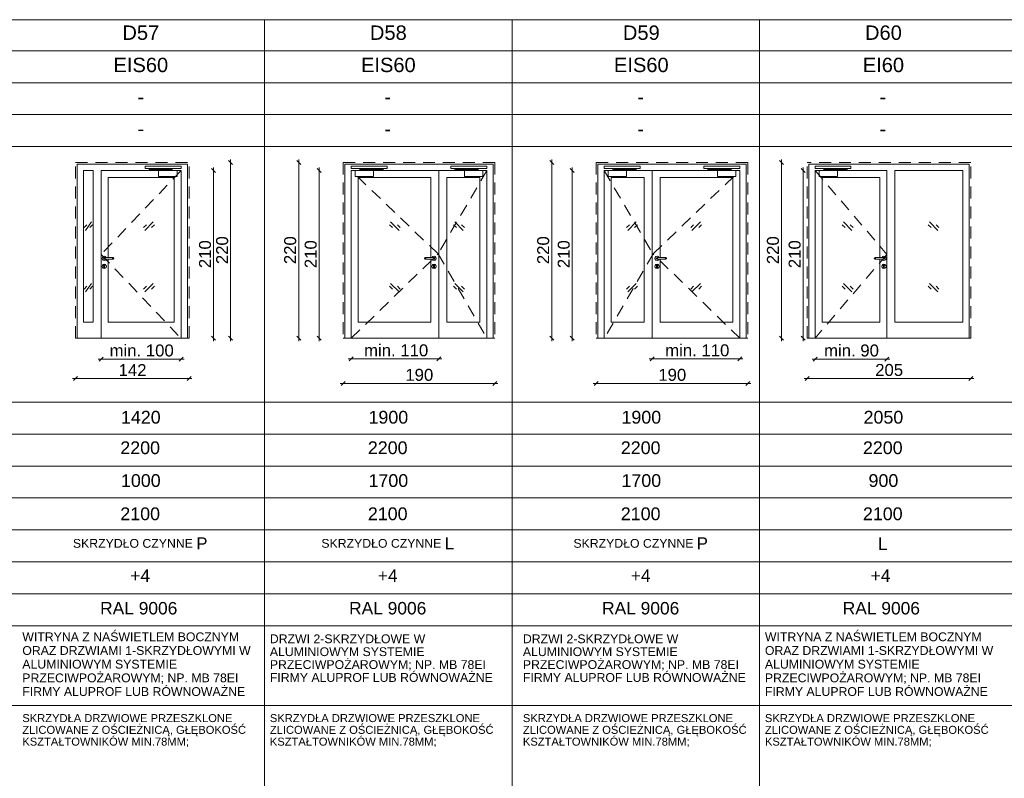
# Paper-space layout 'A-57 ZESTAWIENIE STOLARKI PROJEKTOWANEJ' of a CAD drawing. Header units: millimetres. Extents: x 0 to 900, y 0 to 1010.
# Tile 30 of 63: x 115 to 238, y 506 to 601. Entities that reach past the tile are written whole.
import ezdxf
from ezdxf.xclip import XClip

# ---------------------------------------------------------------- set-up
doc = ezdxf.new("R2010")
doc.units = ezdxf.units.MM
doc.header["$MEASUREMENT"] = 0
doc.header["$XCLIPFRAME"] = 0
doc.linetypes.add('LINIE_3', pattern=[25, 15, -10])
doc.linetypes.add('Przer. długie kreski', pattern=[2.5, 1.5, -1])
doc.layers.add('0_Nr_pióra__1', color=7, linetype='Continuous', lineweight=20)
for name, color, linetype, lineweight, true_color in [('0_Nr_pióra__30', 7, 'Continuous', 5, 0x878787), ('0_Nr_pióra__7', 7, 'Continuous', 18, 0x171717), ('0_Nr_pióra__8', 7, 'Continuous', 13, 0x4c4c4c), ('0_Nr_pióra__94', 7, 'Continuous', 5, 0x3b3b3b)]:
    doc.layers.add(name, color=color, linetype=linetype, lineweight=lineweight, true_color=true_color)
doc.layers.add('A_podrys', color=7, linetype='Continuous')
doc.styles.add('STYL_AUTOMATYCZNY_1', font='arial.ttf')

# ---------------------------------------------------------------- blocks, each defined once
blk = doc.blocks.new('Rysunek_1_1', base_point=(-2089.9, -1946.74))
at = {"layer": '0_Nr_pióra__1', "color": 7, "linetype": 'Continuous', "lineweight": 20}
for p, q in [((141.35, 582.97), (141.35, 583.34)), ((149.87, 582.97), (149.87, 583.34)), ((181.56, 582.97), (181.56, 583.34)), ((210.33, 582.97), (210.33, 583.34)), ((139.46, 581.72), (138.96, 582.22)), ((139.21, 581.97), (139.21, 582.34)), ((141.6, 582.72), (141.1, 583.22)), ((141.35, 560.97), (141.35, 582.97)), ((150.12, 582.72), (149.62, 583.22)), ((149.87, 560.97), (149.87, 582.97)), ((152.69, 581.72), (152.19, 582.22)), ((152.44, 581.97), (152.44, 582.34)), ((181.81, 582.72), (181.31, 583.22)), ((181.56, 560.97), (181.56, 582.97)), ((184.38, 581.72), (183.88, 582.22)), ((184.13, 581.97), (184.13, 582.34)), ((210.58, 582.72), (210.08, 583.22)), ((210.33, 560.97), (210.33, 582.97)), ((213.3, 581.72), (212.8, 582.22)), ((213.05, 581.97), (213.05, 582.34)), ((139.21, 560.97), (139.21, 581.97)), ((152.44, 560.97), (152.44, 581.97)), ((184.13, 560.97), (184.13, 581.97)), ((213.05, 560.97), (213.05, 581.97)), ((138.96, 561.22), (139.46, 560.72)), ((141.1, 561.22), (141.6, 560.72)), ((149.62, 561.22), (150.12, 560.72)), ((152.19, 561.22), (152.69, 560.72)), ((181.31, 561.22), (181.81, 560.72)), ((183.88, 561.22), (184.38, 560.72)), ((210.08, 561.22), (210.58, 560.72)), ((212.8, 561.22), (213.3, 560.72)), ((139.21, 560.59), (139.21, 560.97)), ((141.35, 560.59), (141.35, 560.97)), ((149.87, 560.59), (149.87, 560.97)), ((152.44, 560.59), (152.44, 560.97)), ((181.56, 560.59), (181.56, 560.97)), ((184.13, 560.59), (184.13, 560.97)), ((210.33, 560.59), (210.33, 560.97)), ((213.05, 560.59), (213.05, 560.97)), ((125.39, 558.62), (124.89, 558.12)), ((134.89, 558.12), (135.39, 558.62)), ((156.69, 558.64), (156.19, 558.14)), ((167.17, 558.14), (167.67, 558.64)), ((194.4, 558.64), (193.9, 558.14)), ((204.88, 558.14), (205.38, 558.64)), ((214.79, 558.62), (214.29, 558.12)), ((223.29, 558.12), (223.79, 558.62)), ((124.76, 558.37), (125.14, 558.37)), ((125.14, 558.37), (135.14, 558.37)), ((135.14, 558.37), (135.51, 558.37)), ((156.44, 558.39), (156.07, 558.39)), ((167.42, 558.39), (156.44, 558.39)), ((167.8, 558.39), (167.42, 558.39)), ((193.77, 558.39), (194.15, 558.39)), ((194.15, 558.39), (205.13, 558.39)), ((205.13, 558.39), (205.5, 558.39)), ((214.54, 558.37), (214.16, 558.37)), ((223.54, 558.37), (214.54, 558.37)), ((223.91, 558.37), (223.54, 558.37)), ((122.19, 556.18), (121.69, 555.68)), ((135.89, 555.68), (136.39, 556.18)), ((213.79, 556.18), (213.29, 555.68)), ((233.79, 555.68), (234.29, 556.18)), ((121.56, 555.93), (121.94, 555.93)), ((121.94, 555.93), (136.14, 555.93)), ((136.14, 555.93), (136.51, 555.93)), ((155.44, 555.32), (155.07, 555.32)), ((155.69, 555.57), (155.19, 555.07)), ((174.44, 555.32), (155.44, 555.32)), ((174.19, 555.07), (174.69, 555.57)), ((174.82, 555.32), (174.44, 555.32)), ((186.75, 555.32), (187.13, 555.32)), ((187.38, 555.57), (186.88, 555.07)), ((187.13, 555.32), (206.13, 555.32)), ((205.88, 555.07), (206.38, 555.57)), ((206.13, 555.32), (206.5, 555.32)), ((213.16, 555.93), (213.54, 555.93)), ((213.54, 555.93), (234.04, 555.93)), ((234.04, 555.93), (234.41, 555.93))]:
    blk.add_line(p, q, dxfattribs=at)
at = {"layer": '0_Nr_pióra__30', "color": 252, "linetype": 'Przer. długie kreski', "lineweight": 5, "true_color": 0x878787}
for p, q in [((121.94, 582.97), (136.14, 582.97)), ((121.94, 560.97), (121.94, 582.97)), ((136.14, 560.97), (136.14, 582.97)), ((174.44, 582.97), (155.44, 582.97)), ((155.44, 582.97), (155.44, 560.97)), ((174.44, 582.97), (174.44, 560.97)), ((187.13, 582.97), (206.13, 582.97)), ((187.13, 582.97), (187.13, 560.97)), ((206.13, 582.97), (206.13, 560.97)), ((234.04, 582.97), (213.54, 582.97)), ((213.54, 560.97), (213.54, 582.97)), ((234.04, 560.97), (234.04, 582.97)), ((135.14, 581.97), (125.14, 571.47)), ((167.32, 571.53), (156.44, 581.97)), ((173.44, 581.97), (167.32, 571.53)), ((188.13, 581.97), (194.25, 571.53)), ((194.25, 571.53), (205.13, 581.97)), ((214.54, 581.97), (223.54, 571.47)), ((125.14, 571.47), (135.14, 560.97)), ((156.44, 560.97), (167.32, 571.53)), ((167.32, 571.53), (173.44, 560.97)), ((194.25, 571.53), (188.13, 560.97)), ((205.13, 560.97), (194.25, 571.53)), ((223.54, 571.47), (214.54, 560.97))]:
    blk.add_line(p, q, dxfattribs=at)
at = {"layer": '0_Nr_pióra__30', "color": 252, "linetype": 'Continuous', "lineweight": 5, "true_color": 0x878787}
for p, q in [((122.14, 582.77), (135.94, 582.77)), ((122.14, 560.97), (122.14, 582.77)), ((135.94, 560.97), (135.94, 582.77)), ((174.24, 582.77), (155.64, 582.77)), ((155.64, 582.77), (155.64, 560.97)), ((174.24, 582.77), (174.24, 560.97)), ((187.33, 582.77), (205.93, 582.77)), ((187.33, 582.77), (187.33, 560.97)), ((205.93, 582.77), (205.93, 560.97)), ((233.84, 582.77), (213.74, 582.77)), ((213.74, 560.97), (213.74, 582.77)), ((233.84, 560.97), (233.84, 582.77)), ((122.94, 562.97), (122.94, 581.97)), ((124.14, 581.97), (122.94, 581.97)), ((124.14, 562.97), (124.14, 581.97)), ((125.14, 581.97), (125.14, 560.97)), ((135.14, 581.97), (125.14, 581.97)), ((126.02, 581.09), (126.02, 571.07)), ((134.26, 581.09), (126.02, 581.09)), ((134.26, 562.97), (134.26, 581.09)), ((135.14, 560.97), (135.14, 581.97)), ((156.44, 581.97), (173.44, 581.97)), ((156.44, 581.97), (156.44, 560.97)), ((157.32, 562.97), (157.32, 581.09)), ((157.32, 581.09), (166.42, 581.09)), ((166.42, 581.09), (166.42, 571.07)), ((167.42, 560.97), (167.42, 581.97)), ((168.42, 581.09), (168.42, 562.97)), ((172.56, 581.09), (168.42, 581.09)), ((172.56, 562.97), (172.56, 581.09)), ((173.44, 581.97), (173.44, 560.97)), ((188.13, 581.97), (188.13, 560.97)), ((205.13, 581.97), (188.13, 581.97)), ((189.01, 562.97), (189.01, 581.09)), ((189.01, 581.09), (193.15, 581.09)), ((193.15, 581.09), (193.15, 562.97)), ((194.15, 560.97), (194.15, 581.97)), ((195.15, 581.09), (195.15, 571.07)), ((204.25, 581.09), (195.15, 581.09)), ((204.25, 562.97), (204.25, 581.09)), ((205.13, 581.97), (205.13, 560.97)), ((214.54, 560.97), (214.54, 581.97)), ((214.54, 581.97), (223.54, 581.97)), ((215.42, 562.97), (215.42, 581.09)), ((215.42, 581.09), (222.66, 581.09)), ((222.66, 581.09), (222.66, 571.07)), ((223.54, 581.97), (223.54, 560.97)), ((224.54, 562.97), (224.54, 581.97)), ((224.54, 581.97), (233.04, 581.97)), ((233.04, 562.97), (233.04, 581.97)), ((123.01, 574.83), (123.36, 575.18)), ((123.16, 574.47), (123.92, 575.53)), ((123.71, 574.83), (124.06, 575.18)), ((130.45, 574.83), (130.8, 575.18)), ((130.59, 574.47), (131.65, 575.53)), ((131.45, 574.83), (131.8, 575.18)), ((161.6, 574.83), (161.24, 575.18)), ((162.45, 574.47), (161.39, 575.53)), ((162.6, 574.83), (162.24, 575.18)), ((169.63, 574.83), (169.27, 575.18)), ((170.48, 574.47), (169.42, 575.53)), ((170.63, 574.83), (170.27, 575.18)), ((190.94, 574.83), (191.3, 575.18)), ((191.09, 574.47), (192.15, 575.53)), ((191.94, 574.83), (192.3, 575.18)), ((198.97, 574.83), (199.33, 575.18)), ((199.12, 574.47), (200.18, 575.53)), ((199.97, 574.83), (200.33, 575.18)), ((218.31, 574.83), (217.95, 575.18)), ((219.16, 574.47), (218.1, 575.53)), ((219.31, 574.83), (218.95, 575.18)), ((229.06, 574.83), (228.71, 575.18)), ((229.92, 574.47), (228.86, 575.53)), ((230.06, 574.83), (229.71, 575.18)), ((125.29, 571.1), (125.25, 570.97)), ((125.25, 570.97), (125.29, 570.83)), ((125.38, 571.2), (125.29, 571.1)), ((125.52, 571.24), (125.38, 571.2)), ((125.45, 571.04), (125.42, 570.97)), ((125.42, 570.97), (125.45, 570.9)), ((125.46, 571.04), (125.44, 570.97)), ((125.44, 570.97), (125.46, 570.9)), ((125.52, 571.07), (125.45, 571.04)), ((125.51, 571.04), (125.49, 570.97)), ((125.49, 570.97), (125.51, 570.9)), ((125.65, 571.2), (125.52, 571.24)), ((125.52, 571.07), (126.62, 571.07)), ((125.58, 571.04), (125.57, 570.97)), ((125.57, 570.97), (125.58, 570.9)), ((125.75, 571.1), (125.65, 571.2)), ((125.76, 571.07), (125.75, 571.1)), ((126.55, 571.04), (126.57, 570.97)), ((126.57, 570.97), (126.55, 570.9)), ((126.62, 571.07), (126.69, 571.04)), ((126.63, 571.04), (126.65, 570.97)), ((126.65, 570.97), (126.63, 570.9)), ((126.67, 571.04), (126.7, 570.97)), ((126.7, 570.97), (126.67, 570.9)), ((126.69, 571.04), (126.72, 570.97)), ((126.72, 570.97), (126.69, 570.9)), ((165.65, 571.04), (165.62, 570.97)), ((165.62, 570.97), (165.65, 570.9)), ((165.67, 571.04), (165.64, 570.97)), ((165.64, 570.97), (165.67, 570.9)), ((165.72, 571.07), (165.65, 571.04)), ((165.72, 571.04), (165.69, 570.97)), ((165.69, 570.97), (165.72, 570.9)), ((166.82, 571.07), (165.72, 571.07)), ((165.79, 571.04), (165.78, 570.97)), ((165.78, 570.97), (165.79, 570.9)), ((166.58, 571.07), (166.59, 571.1)), ((166.59, 571.1), (166.69, 571.2)), ((166.69, 571.2), (166.82, 571.24)), ((166.76, 571.04), (166.77, 570.97)), ((166.77, 570.97), (166.76, 570.9)), ((166.82, 571.24), (166.96, 571.2)), ((166.82, 571.07), (166.89, 571.04)), ((166.83, 571.04), (166.85, 570.97)), ((166.85, 570.97), (166.83, 570.9)), ((166.88, 571.04), (166.91, 570.97)), ((166.91, 570.97), (166.88, 570.9)), ((166.89, 571.04), (166.92, 570.97)), ((166.92, 570.97), (166.89, 570.9)), ((166.96, 571.2), (167.06, 571.1)), ((167.06, 571.1), (167.09, 570.97)), ((167.09, 570.97), (167.06, 570.83)), ((194.51, 571.1), (194.48, 570.97)), ((194.48, 570.97), (194.51, 570.83)), ((194.61, 571.2), (194.51, 571.1)), ((194.75, 571.24), (194.61, 571.2)), ((194.68, 571.04), (194.65, 570.97)), ((194.65, 570.97), (194.68, 570.9)), ((194.69, 571.04), (194.66, 570.97)), ((194.66, 570.97), (194.69, 570.9)), ((194.75, 571.07), (194.68, 571.04)), ((194.74, 571.04), (194.72, 570.97)), ((194.72, 570.97), (194.74, 570.9)), ((194.88, 571.2), (194.75, 571.24)), ((194.75, 571.07), (195.85, 571.07)), ((194.81, 571.04), (194.8, 570.97)), ((194.8, 570.97), (194.81, 570.9)), ((194.98, 571.1), (194.88, 571.2)), ((194.99, 571.07), (194.98, 571.1)), ((195.78, 571.04), (195.79, 570.97)), ((195.79, 570.97), (195.78, 570.9)), ((195.85, 571.07), (195.92, 571.04)), ((195.85, 571.04), (195.88, 570.97)), ((195.88, 570.97), (195.85, 570.9)), ((195.9, 571.04), (195.93, 570.97)), ((195.93, 570.97), (195.9, 570.9)), ((195.92, 571.04), (195.95, 570.97)), ((195.95, 570.97), (195.92, 570.9)), ((221.99, 571.04), (221.96, 570.97)), ((221.96, 570.97), (221.99, 570.9)), ((222, 571.04), (221.98, 570.97)), ((221.98, 570.97), (222, 570.9)), ((222.06, 571.07), (221.99, 571.04)), ((222.05, 571.04), (222.03, 570.97)), ((222.03, 570.97), (222.05, 570.9)), ((223.16, 571.07), (222.06, 571.07)), ((222.12, 571.04), (222.11, 570.97)), ((222.11, 570.97), (222.12, 570.9)), ((222.92, 571.07), (222.93, 571.1)), ((222.93, 571.1), (223.02, 571.2)), ((223.02, 571.2), (223.16, 571.24)), ((223.09, 571.04), (223.11, 570.97)), ((223.11, 570.97), (223.09, 570.9)), ((223.16, 571.24), (223.29, 571.2)), ((223.16, 571.07), (223.23, 571.04)), ((223.17, 571.04), (223.19, 570.97)), ((223.19, 570.97), (223.17, 570.9)), ((223.21, 571.04), (223.24, 570.97)), ((223.24, 570.97), (223.21, 570.9)), ((223.23, 571.04), (223.26, 570.97)), ((223.26, 570.97), (223.23, 570.9)), ((223.29, 571.2), (223.39, 571.1)), ((223.39, 571.1), (223.43, 570.97)), ((223.43, 570.97), (223.39, 570.83)), ((125.29, 570.1), (125.25, 569.97)), ((125.25, 569.97), (125.29, 569.83)), ((125.29, 570.83), (125.38, 570.73)), ((125.38, 570.2), (125.29, 570.1)), ((125.29, 569.83), (125.38, 569.73)), ((125.38, 570.73), (125.52, 570.7)), ((125.52, 570.24), (125.38, 570.2)), ((125.38, 569.73), (125.52, 569.7)), ((125.47, 570.12), (125.44, 570.06)), ((125.44, 570.06), (125.47, 570.01)), ((125.45, 570.9), (125.52, 570.87)), ((125.52, 570.14), (125.47, 570.12)), ((125.47, 569.84), (125.47, 570.01)), ((125.48, 569.81), (125.47, 569.84)), ((125.52, 569.79), (125.48, 569.81)), ((125.52, 570.87), (126.62, 570.87)), ((125.52, 570.7), (125.65, 570.73)), ((125.65, 570.2), (125.52, 570.24)), ((125.57, 570.12), (125.52, 570.14)), ((125.55, 569.81), (125.52, 569.79)), ((125.52, 569.7), (125.65, 569.73)), ((125.57, 569.84), (125.55, 569.81)), ((125.59, 570.06), (125.57, 570.12)), ((125.57, 570.01), (125.59, 570.06)), ((125.57, 570.01), (125.57, 569.84)), ((125.65, 570.73), (125.75, 570.83)), ((125.75, 570.1), (125.65, 570.2)), ((125.65, 569.73), (125.75, 569.83)), ((125.75, 570.83), (125.76, 570.87)), ((125.79, 569.97), (125.75, 570.1)), ((125.75, 569.83), (125.79, 569.97)), ((126.02, 570.87), (126.02, 562.97)), ((126.69, 570.9), (126.62, 570.87)), ((165.65, 570.9), (165.72, 570.87)), ((166.82, 570.87), (165.72, 570.87)), ((166.42, 570.87), (166.42, 562.97)), ((166.55, 569.97), (166.59, 570.1)), ((166.59, 569.83), (166.55, 569.97)), ((166.59, 570.83), (166.58, 570.87)), ((166.69, 570.73), (166.59, 570.83)), ((166.59, 570.1), (166.69, 570.2)), ((166.69, 569.73), (166.59, 569.83)), ((166.82, 570.7), (166.69, 570.73)), ((166.69, 570.2), (166.82, 570.24)), ((166.82, 569.7), (166.69, 569.73)), ((166.77, 570.12), (166.75, 570.06)), ((166.82, 570.14), (166.77, 570.12)), ((166.77, 569.84), (166.77, 570.01)), ((166.79, 569.81), (166.77, 569.84)), ((166.82, 569.79), (166.79, 569.81)), ((166.89, 570.9), (166.82, 570.87)), ((166.96, 570.73), (166.82, 570.7)), ((166.82, 570.24), (166.96, 570.2)), ((166.88, 570.12), (166.82, 570.14)), ((166.86, 569.81), (166.82, 569.79)), ((166.96, 569.73), (166.82, 569.7)), ((166.87, 569.84), (166.86, 569.81)), ((166.87, 570.01), (166.9, 570.06)), ((166.87, 570.01), (166.87, 569.84)), ((166.9, 570.06), (166.88, 570.12)), ((167.06, 570.83), (166.96, 570.73)), ((166.96, 570.2), (167.06, 570.1)), ((167.06, 569.83), (166.96, 569.73)), ((167.06, 570.1), (167.09, 569.97)), ((167.09, 569.97), (167.06, 569.83)), ((194.51, 570.1), (194.48, 569.97)), ((194.48, 569.97), (194.51, 569.83)), ((194.51, 570.83), (194.61, 570.73)), ((194.61, 570.2), (194.51, 570.1)), ((194.51, 569.83), (194.61, 569.73)), ((194.61, 570.73), (194.75, 570.7)), ((194.75, 570.24), (194.61, 570.2)), ((194.61, 569.73), (194.75, 569.7)), ((194.67, 570.06), (194.69, 570.12)), ((194.7, 570.01), (194.67, 570.06)), ((194.68, 570.9), (194.75, 570.87)), ((194.69, 570.12), (194.75, 570.14)), ((194.7, 570.01), (194.7, 569.84)), ((194.7, 569.84), (194.71, 569.81)), ((194.71, 569.81), (194.75, 569.79)), ((194.75, 570.87), (195.85, 570.87)), ((194.75, 570.7), (194.88, 570.73)), ((194.88, 570.2), (194.75, 570.24)), ((194.75, 570.14), (194.8, 570.12)), ((194.75, 569.79), (194.78, 569.81)), ((194.75, 569.7), (194.88, 569.73)), ((194.78, 569.81), (194.8, 569.84)), ((194.8, 570.12), (194.82, 570.06)), ((194.8, 569.84), (194.8, 570.01)), ((194.88, 570.73), (194.98, 570.83)), ((194.98, 570.1), (194.88, 570.2)), ((194.88, 569.73), (194.98, 569.83)), ((194.98, 570.83), (194.99, 570.87)), ((195.02, 569.97), (194.98, 570.1)), ((194.98, 569.83), (195.02, 569.97)), ((195.15, 570.87), (195.15, 562.97)), ((195.92, 570.9), (195.85, 570.87)), ((221.99, 570.9), (222.06, 570.87)), ((223.16, 570.87), (222.06, 570.87)), ((222.66, 570.87), (222.66, 562.97)), ((222.89, 569.97), (222.93, 570.1)), ((222.93, 569.83), (222.89, 569.97)), ((222.93, 570.83), (222.92, 570.87)), ((223.02, 570.73), (222.93, 570.83)), ((222.93, 570.1), (223.02, 570.2)), ((223.02, 569.73), (222.93, 569.83)), ((223.16, 570.7), (223.02, 570.73)), ((223.02, 570.2), (223.16, 570.24)), ((223.16, 569.7), (223.02, 569.73)), ((223.08, 570.06), (223.11, 570.12)), ((223.11, 570.01), (223.08, 570.06)), ((223.11, 570.12), (223.16, 570.14)), ((223.11, 570.01), (223.11, 569.84)), ((223.11, 569.84), (223.12, 569.81)), ((223.12, 569.81), (223.16, 569.79)), ((223.23, 570.9), (223.16, 570.87)), ((223.29, 570.73), (223.16, 570.7)), ((223.16, 570.24), (223.29, 570.2)), ((223.16, 570.14), (223.21, 570.12)), ((223.16, 569.79), (223.19, 569.81)), ((223.29, 569.73), (223.16, 569.7)), ((223.19, 569.81), (223.21, 569.84)), ((223.21, 570.12), (223.23, 570.06)), ((223.23, 570.06), (223.21, 570.01)), ((223.21, 569.84), (223.21, 570.01)), ((223.39, 570.83), (223.29, 570.73)), ((223.29, 570.2), (223.39, 570.1)), ((223.39, 569.83), (223.29, 569.73)), ((223.39, 570.1), (223.43, 569.97)), ((223.43, 569.97), (223.39, 569.83)), ((123.01, 567.13), (123.36, 567.48)), ((123.16, 566.77), (123.92, 567.84)), ((123.71, 567.13), (124.06, 567.48)), ((130.45, 567.13), (130.8, 567.48)), ((130.59, 566.77), (131.65, 567.84)), ((131.45, 567.13), (131.8, 567.48)), ((161.6, 567.13), (161.24, 567.48)), ((162.45, 566.77), (161.39, 567.84)), ((162.6, 567.13), (162.24, 567.48)), ((169.63, 567.13), (169.27, 567.48)), ((170.48, 566.77), (169.42, 567.84)), ((170.63, 567.13), (170.27, 567.48)), ((190.94, 567.13), (191.3, 567.48)), ((191.09, 566.77), (192.15, 567.84)), ((191.94, 567.13), (192.3, 567.48)), ((198.97, 567.13), (199.33, 567.48)), ((199.12, 566.77), (200.18, 567.84)), ((199.97, 567.13), (200.33, 567.48)), ((218.31, 567.13), (217.95, 567.48)), ((219.16, 566.77), (218.1, 567.84)), ((219.31, 567.13), (218.95, 567.48)), ((229.06, 567.13), (228.71, 567.48)), ((229.92, 566.77), (228.86, 567.84)), ((230.06, 567.13), (229.71, 567.48)), ((124.14, 562.97), (122.94, 562.97)), ((126.02, 562.97), (134.26, 562.97)), ((166.42, 562.97), (157.32, 562.97)), ((168.42, 562.97), (172.56, 562.97)), ((193.15, 562.97), (189.01, 562.97)), ((195.15, 562.97), (204.25, 562.97)), ((222.66, 562.97), (215.42, 562.97)), ((224.54, 562.97), (233.04, 562.97)), ((121.94, 560.97), (136.14, 560.97)), ((174.44, 560.97), (155.44, 560.97)), ((187.13, 560.97), (206.13, 560.97)), ((234.04, 560.97), (213.54, 560.97))]:
    blk.add_line(p, q, dxfattribs=at)
at = {"layer": '0_Nr_pióra__8', "color": 251, "linetype": 'LINIE_3', "lineweight": 13, "true_color": 0x4c4c4c, "flags": 128}
for points in [[(130.64, 582.24), (130.64, 582.54), (135.14, 582.54), (135.14, 582.24)], [(134.04, 581.99), (134.04, 582.17), (131.23, 582.17), (131.23, 582.22), (131.13, 582.22), (131.13, 582.08), (133.95, 582.08), (133.95, 581.99)], [(131.22, 582.22), (131.14, 582.22), (131.14, 582.24), (131.22, 582.24)], [(160.94, 582.24), (160.94, 582.54), (156.44, 582.54), (156.44, 582.24)], [(157.54, 581.99), (157.54, 582.17), (160.35, 582.17), (160.35, 582.22), (160.45, 582.22), (160.45, 582.08), (157.63, 582.08), (157.63, 581.99)], [(160.36, 582.22), (160.45, 582.22), (160.45, 582.24), (160.36, 582.24)], [(168.94, 582.24), (168.94, 582.54), (173.44, 582.54), (173.44, 582.24)], [(172.34, 581.99), (172.34, 582.17), (169.54, 582.17), (169.54, 582.22), (169.43, 582.22), (169.43, 582.08), (172.25, 582.08), (172.25, 581.99)], [(169.52, 582.22), (169.44, 582.22), (169.44, 582.24), (169.52, 582.24)], [(192.63, 582.24), (192.63, 582.54), (188.13, 582.54), (188.13, 582.24)], [(189.23, 581.99), (189.23, 582.17), (192.03, 582.17), (192.03, 582.22), (192.14, 582.22), (192.14, 582.08), (189.32, 582.08), (189.32, 581.99)], [(192.05, 582.22), (192.13, 582.22), (192.13, 582.24), (192.05, 582.24)], [(200.63, 582.24), (200.63, 582.54), (205.13, 582.54), (205.13, 582.24)], [(201.21, 582.22), (201.12, 582.22), (201.12, 582.24), (201.21, 582.24)], [(204.03, 581.99), (204.03, 582.17), (201.22, 582.17), (201.22, 582.22), (201.12, 582.22), (201.12, 582.08), (203.94, 582.08), (203.94, 581.99)], [(219.04, 582.24), (219.04, 582.54), (214.54, 582.54), (214.54, 582.24)], [(215.64, 581.99), (215.64, 582.17), (218.45, 582.17), (218.45, 582.22), (218.55, 582.22), (218.55, 582.08), (215.73, 582.08), (215.73, 581.99)], [(218.46, 582.22), (218.54, 582.22), (218.54, 582.24), (218.46, 582.24)], [(132.33, 581.97), (134.64, 581.97), (134.64, 581.24), (132.33, 581.24)], [(133.96, 581.99), (134.03, 581.99), (134.03, 581.97), (133.96, 581.97)], [(159.25, 581.97), (156.94, 581.97), (156.94, 581.24), (159.25, 581.24)], [(157.62, 581.99), (157.55, 581.99), (157.55, 581.97), (157.62, 581.97)], [(170.64, 581.97), (172.94, 581.97), (172.94, 581.24), (170.64, 581.24)], [(172.26, 581.99), (172.34, 581.99), (172.34, 581.97), (172.26, 581.97)], [(190.93, 581.97), (188.63, 581.97), (188.63, 581.24), (190.93, 581.24)], [(189.31, 581.99), (189.23, 581.99), (189.23, 581.97), (189.31, 581.97)], [(202.32, 581.97), (204.63, 581.97), (204.63, 581.24), (202.32, 581.24)], [(203.95, 581.99), (204.02, 581.99), (204.02, 581.97), (203.95, 581.97)], [(217.35, 581.97), (215.04, 581.97), (215.04, 581.24), (217.35, 581.24)], [(215.72, 581.99), (215.64, 581.99), (215.64, 581.97), (215.72, 581.97)]]:
    blk.add_lwpolyline(points, close=True, dxfattribs=at)
for points in [[(133.89, 581.24), (134.17, 581.24), (134.17, 581.22, -0.458316), (133.89, 581.22)], [(157.69, 581.24), (157.41, 581.24), (157.41, 581.22, 0.458316), (157.69, 581.22)], [(172.19, 581.24), (172.47, 581.24), (172.47, 581.22, -0.458316), (172.19, 581.22)], [(189.38, 581.24), (189.1, 581.24), (189.1, 581.22, 0.458316), (189.38, 581.22)], [(203.88, 581.24), (204.16, 581.24), (204.16, 581.22, -0.458316), (203.88, 581.22)], [(215.79, 581.24), (215.51, 581.24), (215.51, 581.22, 0.458316), (215.79, 581.22)]]:
    blk.add_lwpolyline(points, format="xyb", close=True, dxfattribs=at)
at = {"layer": '0_Nr_pióra__94', "color": 250, "linetype": 'Continuous', "lineweight": 5, "true_color": 0x3b3b3b}
for p, q in [((50.6, 600.86), (887.6, 600.86)), ((145.6, 600.86), (145.6, 410.47)), ((176.6, 600.86), (176.6, 410.47)), ((207.6, 600.86), (207.6, 410.47)), ((887.6, 596.97), (50.6, 596.97)), ((887.6, 592.97), (50.6, 592.97)), ((887.6, 588.97), (50.6, 588.97)), ((887.6, 584.97), (50.6, 584.97)), ((50.6, 552.97), (887.6, 552.97)), ((49.45, 548.97), (887.6, 548.97)), ((50.6, 544.97), (887.6, 544.97)), ((49.45, 540.97), (887.6, 540.97)), ((50.6, 536.97), (887.6, 536.97)), ((35.27, 532.97), (889.6, 532.97)), ((50.6, 528.97), (887.6, 528.97)), ((50.6, 524.97), (887.6, 524.97)), ((50.6, 514.97), (887.6, 514.97))]:
    blk.add_line(p, q, dxfattribs=at)
at = {"layer": '0_Nr_pióra__1', "color": 7, "linetype": 'Continuous', "lineweight": 20, "char_height": 1.5, "width": 3.4323, "attachment_point": 7, "rotation": 90, "style": 'STYL_AUTOMATYCZNY_1'}
for s, insert in [('\\A1;{\\pql;\\fArial|b0|i0|c238|p0;\\W1.000000;220}', (141.05, 570.25)), ('\\A1;{\\pql;\\fArial|b0|i0|c238|p0;\\W1.000000;220}', (149.57, 570.25)), ('\\A1;{\\pql;\\fArial|b0|i0|c238|p0;\\W1.000000;220}', (181.26, 570.25)), ('\\A1;{\\pql;\\fArial|b0|i0|c238|p0;\\W1.000000;220}', (210.03, 570.25)), ('\\A1;{\\pql;\\fArial|b0|i0|c238|p0;\\W1.000000;210}', (138.91, 569.75)), ('\\A1;{\\pql;\\fArial|b0|i0|c238|p0;\\W1.000000;210}', (152.14, 569.75)), ('\\A1;{\\pql;\\fArial|b0|i0|c238|p0;\\W1.000000;210}', (183.83, 569.75)), ('\\A1;{\\pql;\\fArial|b0|i0|c238|p0;\\W1.000000;210}', (212.75, 569.75))]:
    blk.add_mtext(s, dxfattribs=dict(at, insert=insert))
at = {"layer": '0_Nr_pióra__1', "color": 7, "linetype": 'Continuous', "lineweight": 20, "char_height": 1.5, "attachment_point": 7, "style": 'STYL_AUTOMATYCZNY_1'}
for s, insert, width in [('\\A1;{\\pql;\\fArial|b0|i0|c238|p0;\\W1.000000;min. 100}', (126.19, 558.67), 7.8901), ('\\A1;{\\pql;\\fArial|b0|i0|c238|p0;\\W1.000000;min. 110}', (158.06, 558.69), 7.7374), ('\\A1;{\\pql;\\fArial|b0|i0|c238|p0;\\W1.000000;min. 110}', (195.77, 558.69), 7.7374), ('\\A1;{\\pql;\\fArial|b0|i0|c238|p0;\\W1.000000;min. 90}', (215.67, 558.67), 6.746), ('\\A1;{\\pql;\\fArial|b0|i0|c238|p0;\\W1.000000;142}', (127.32, 556.23), 3.4323), ('\\A1;{\\pql;\\fArial|b0|i0|c238|p0;\\W1.000000;205}', (222.07, 556.23), 3.4323), ('\\A1;{\\pql;\\fArial|b0|i0|c238|p0;\\W1.000000;190}', (163.23, 555.62), 3.4323), ('\\A1;{\\pql;\\fArial|b0|i0|c238|p0;\\W1.000000;190}', (194.91, 555.62), 3.4323)]:
    blk.add_mtext(s, dxfattribs=dict(at, insert=insert, width=width))
at = {"layer": '0_Nr_pióra__7', "color": 250, "linetype": 'Continuous', "lineweight": 18, "true_color": 0x171717, "style": 'STYL_AUTOMATYCZNY_1'}
for s, insert, char_height, attachment_point in [('\\A1;{\\pqc;\\fArial|b0|i0|c238|p0;\\W1.000000;D57}', (130.1, 598.31), 1.8, 8), ('\\A1;{\\pqc;\\fArial|b0|i0|c238|p0;\\W1.000000;D58}', (161.1, 598.31), 1.8, 8), ('\\A1;{\\pqc;\\fArial|b0|i0|c238|p0;\\W1.000000;D59}', (192.78, 598.31), 1.8, 8), ('\\A1;{\\pqc;\\fArial|b0|i0|c238|p0;\\W1.000000;D60}', (223.1, 598.31), 1.8, 8), ('\\A1;{\\pqc;\\fArial|b0|i0|c238|p0;\\W1.000000;EIS60}', (130.1, 594.27), 1.8, 8), ('\\A1;{\\pqc;\\fArial|b0|i0|c238|p0;\\W1.000000;EIS60}', (161.1, 594.27), 1.8, 8), ('\\A1;{\\pqc;\\fArial|b0|i0|c238|p0;\\W1.000000;EIS60}', (192.78, 594.27), 1.8, 8), ('\\A1;{\\pqc;\\fArial|b0|i0|c238|p0;\\W1.000000;EI60}', (223.1, 594.27), 1.8, 8), ('\\A1;{\\pqc;\\fArial|b0|i0|c238|p0;\\W1.000000;-}', (130.1, 590.3), 1.8, 8), ('\\A1;{\\pqc;\\fArial|b0|i0|c238|p0;\\W1.000000;-}', (161.02, 590.3), 1.8, 8), ('\\A1;{\\pqc;\\fArial|b0|i0|c238|p0;\\W1.000000;-}', (192.7, 590.3), 1.8, 8), ('\\A1;{\\pqc;\\fArial|b0|i0|c238|p0;\\W1.000000;-}', (223.02, 590.3), 1.8, 8), ('\\A1;{\\pqc;\\fArial|b0|i0|c238|p0;\\W1.000000;-}', (130.1, 586.31), 1.8, 8), ('\\A1;{\\pqc;\\fArial|b0|i0|c238|p0;\\W1.000000;-}', (161.02, 586.3), 1.8, 8), ('\\A1;{\\pqc;\\fArial|b0|i0|c238|p0;\\W1.000000;-}', (192.7, 586.3), 1.8, 8), ('\\A1;{\\pqc;\\fArial|b0|i0|c238|p0;\\W1.000000;-}', (223.02, 586.3), 1.8, 8), ('\\A1;{\\pqc;\\fArial|b0|i0|c238|p0;\\W1.000000;1420}', (130.1, 550.26), 1.6, 8), ('\\A1;{\\pqc;\\fArial|b0|i0|c238|p0;\\W1.000000;1900}', (161.1, 550.26), 1.6, 8), ('\\A1;{\\pqc;\\fArial|b0|i0|c238|p0;\\W1.000000;1900}', (192.78, 550.26), 1.6, 8), ('\\A1;{\\pqc;\\fArial|b0|i0|c238|p0;\\W1.000000;2050}', (223.1, 550.26), 1.6, 8), ('\\A1;{\\pqc;\\fArial|b0|i0|c238|p0;\\W1.000000;2200}', (130.02, 546.44), 1.6, 8), ('\\A1;{\\pqc;\\fArial|b0|i0|c238|p0;\\W1.000000;2200}', (161.02, 546.44), 1.6, 8), ('\\A1;{\\pqc;\\fArial|b0|i0|c238|p0;\\W1.000000;2200}', (192.7, 546.44), 1.6, 8), ('\\A1;{\\pqc;\\fArial|b0|i0|c238|p0;\\W1.000000;2200}', (223.02, 546.44), 1.6, 8), ('\\A1;{\\pqc;\\fArial|b0|i0|c238|p0;\\W1.000000;1000}', (130.1, 542.33), 1.6, 8), ('\\A1;{\\pqc;\\fArial|b0|i0|c238|p0;\\W1.000000;1700}', (161.1, 542.33), 1.6, 8), ('\\A1;{\\pqc;\\fArial|b0|i0|c238|p0;\\W1.000000;1700}', (192.78, 542.33), 1.6, 8), ('\\A1;{\\pqc;\\fArial|b0|i0|c238|p0;\\W1.000000;900}', (223.1, 542.33), 1.6, 8), ('\\A1;{\\pqc;\\fArial|b0|i0|c238|p0;\\W1.000000;2100}', (130.02, 538.17), 1.6, 8), ('\\A1;{\\pqc;\\fArial|b0|i0|c238|p0;\\W1.000000;2100}', (161.02, 538.17), 1.6, 8), ('\\A1;{\\pqc;\\fArial|b0|i0|c238|p0;\\W1.000000;2100}', (192.7, 538.17), 1.6, 8), ('\\A1;{\\pqc;\\fArial|b0|i0|c238|p0;\\W1.000000;2100}', (223.02, 538.17), 1.6, 8), ('\\A1;{\\pqc;\\fArial|b0|i0|c238|p0;\\W1.000000;SKRZYDŁO CZYNNE \\fArial|b0|i0|c238|p0;\\H1.363636x;\\W1.000000;P}', (130.02, 536.04), 1.1, 2), ('\\A1;{\\pqc;\\fArial|b0|i0|c238|p0;\\W1.000000;SKRZYDŁO CZYNNE \\fArial|b0|i0|c238|p0;\\H1.363636x;\\W1.000000;L}', (161.02, 536.04), 1.1, 2), ('\\A1;{\\pqc;\\fArial|b0|i0|c238|p0;\\W1.000000;SKRZYDŁO CZYNNE \\fArial|b0|i0|c238|p0;\\H1.363636x;\\W1.000000;P}', (192.7, 536.04), 1.1, 2), ('\\A1;{\\pqc;\\fArial|b0|i0|c238|p0;\\W1.000000;L}', (223.02, 534.46), 1.6, 8), ('\\A1;{\\pqc;\\fArial|b0|i0|c238|p0;\\W1.000000;+4}', (130.02, 530.47), 1.5567, 8), ('\\A1;{\\pqc;\\fArial|b0|i0|c238|p0;\\W1.000000;+4}', (161.02, 530.47), 1.5567, 8), ('\\A1;{\\pqc;\\fArial|b0|i0|c238|p0;\\W1.000000;+4}', (192.7, 530.47), 1.5567, 8), ('\\A1;{\\pqc;\\fArial|b0|i0|c238|p0;\\W1.000000;+4}', (222.74, 530.47), 1.5567, 8), ('\\A1;{\\pqc;\\fArial|b0|i0|c238|p0;\\W1.000000;RAL 9006}', (129.84, 526.37), 1.5567, 8), ('\\A1;{\\pqc;\\fArial|b0|i0|c238|p0;\\W1.000000;RAL 9006}', (161.02, 526.37), 1.5567, 8), ('\\A1;{\\pqc;\\fArial|b0|i0|c238|p0;\\W1.000000;RAL 9006}', (192.7, 526.37), 1.5567, 8), ('\\A1;{\\pqc;\\fArial|b0|i0|c238|p0;\\W1.000000;RAL 9006}', (222.84, 526.37), 1.5567, 8)]:
    blk.add_mtext(s, dxfattribs=dict(at, insert=insert, char_height=char_height, attachment_point=attachment_point))
at = {"layer": '0_Nr_pióra__7', "color": 250, "linetype": 'Continuous', "lineweight": 18, "true_color": 0x171717, "width": 29.4591, "attachment_point": 1, "style": 'STYL_AUTOMATYCZNY_1'}
for s, insert, char_height, line_spacing_factor in [('\\A1;{\\pql;\\fArial|b0|i0|c238|p0;\\W1.000000;WITRYNA Z NAŚWIETLEM BOCZNYM \\fArial|b0|i0|c238|p0;\\W1.000000;ORAZ DRZWIAMI 1-SKRZYDŁOWYMI W \\fArial|b0|i0|c238|p0;\\W1.000000;ALUMINIOWYM SYSTEMIE \\fArial|b0|i0|c238|p0;\\W1.000000;PRZECIWPOŻAROWYM; NP. MB 78EI \\fArial|b0|i0|c238|p0;\\W1.000000;FIRMY \\fArial|b0|i0|c238|p0;\\W1.000000;ALUPROF LUB RÓWNOWAŻNE}', (115.26, 524.14), 1.1, 0.934815), ('\\A1;{\\pql;\\fArial|b0|i0|c238|p0;\\W1.000000;DRZWI 2-SKRZYDŁOWE W ALUMINIOWYM SYSTEMIE PRZECIWPOŻAROWYM; NP. MB 78EI FIRMY ALUPROF LUB RÓWNOWAŻNE}', (146.26, 523.89), 1.1, 0.880475), ('\\A1;{\\pql;\\fArial|b0|i0|c238|p0;\\W1.000000;DRZWI 2-SKRZYDŁOWE W ALUMINIOWYM SYSTEMIE PRZECIWPOŻAROWYM; NP. MB 78EI FIRMY ALUPROF LUB RÓWNOWAŻNE}', (177.95, 523.89), 1.1, 0.880475), ('\\A1;{\\pql;\\fArial|b0|i0|c238|p0;\\W1.000000;WITRYNA Z NAŚWIETLEM BOCZNYM \\fArial|b0|i0|c238|p0;\\W1.000000;ORAZ DRZWIAMI 1-SKRZYDŁOWYMI W \\fArial|b0|i0|c238|p0;\\W1.000000;ALUMINIOWYM SYSTEMIE \\fArial|b0|i0|c238|p0;\\W1.000000;PRZECIWPOŻAROWYM; NP. MB 78EI \\fArial|b0|i0|c238|p0;\\W1.000000;FIRMY \\fArial|b0|i0|c238|p0;\\W1.000000;ALUPROF LUB RÓWNOWAŻNE}', (208.26, 524.14), 1.1, 0.934815), ('\\A1;{\\pql;\\fArial|b0|i0|c238|p0;\\W1.000000;SKRZYDŁA DRZWIOWE PRZESZKLONE \\fArial|b0|i0|c238|p0;\\W1.000000;ZLICOWANE Z OŚCIEŻNICĄ, \\fArial|b0|i0|c238|p0;\\W1.000000;GŁĘBOKOŚĆ KSZTAŁTOWNIKÓW \\fArial|b0|i0|c238|p0;\\W1.000000;MIN.78MM;}', (115.26, 513.91), 1, 0.883417), ('\\A1;{\\pql;\\fArial|b0|i0|c238|p0;\\W1.000000;SKRZYDŁA DRZWIOWE PRZESZKLONE \\fArial|b0|i0|c238|p0;\\W1.000000;ZLICOWANE Z OŚCIEŻNICĄ, \\fArial|b0|i0|c238|p0;\\W1.000000;GŁĘBOKOŚĆ KSZTAŁTOWNIKÓW \\fArial|b0|i0|c238|p0;\\W1.000000;MIN.78MM;}', (146.26, 513.91), 1, 0.883417), ('\\A1;{\\pql;\\fArial|b0|i0|c238|p0;\\W1.000000;SKRZYDŁA DRZWIOWE PRZESZKLONE \\fArial|b0|i0|c238|p0;\\W1.000000;ZLICOWANE Z OŚCIEŻNICĄ, \\fArial|b0|i0|c238|p0;\\W1.000000;GŁĘBOKOŚĆ KSZTAŁTOWNIKÓW \\fArial|b0|i0|c238|p0;\\W1.000000;MIN.78MM;}', (177.95, 513.91), 1, 0.883417), ('\\A1;{\\pql;\\fArial|b0|i0|c238|p0;\\W1.000000;SKRZYDŁA DRZWIOWE PRZESZKLONE \\fArial|b0|i0|c238|p0;\\W1.000000;ZLICOWANE Z OŚCIEŻNICĄ, \\fArial|b0|i0|c238|p0;\\W1.000000;GŁĘBOKOŚĆ KSZTAŁTOWNIKÓW \\fArial|b0|i0|c238|p0;\\W1.000000;MIN.78MM;}', (208.26, 513.91), 1, 0.883417)]:
    blk.add_mtext(s, dxfattribs=dict(at, insert=insert, char_height=char_height, line_spacing_factor=line_spacing_factor))

psp = doc.layouts.new('A-57 ZESTAWIENIE STOLARKI PROJEKTOWANEJ')

# ---------------------------------------------------------------- block references
at = {"layer": 'A_podrys', "color": 37, "linetype": 'Continuous', "lineweight": 5, "true_color": 0x656532}
ref = psp.add_blockref('Rysunek_1_1', (-2089.9, -1946.74), dxfattribs=at)
XClip(ref).set_block_clipping_path([(28.6628210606, 4.9003190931), (892.6953650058, 1005.4179299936)])

doc.saveas('drawing.dxf')
